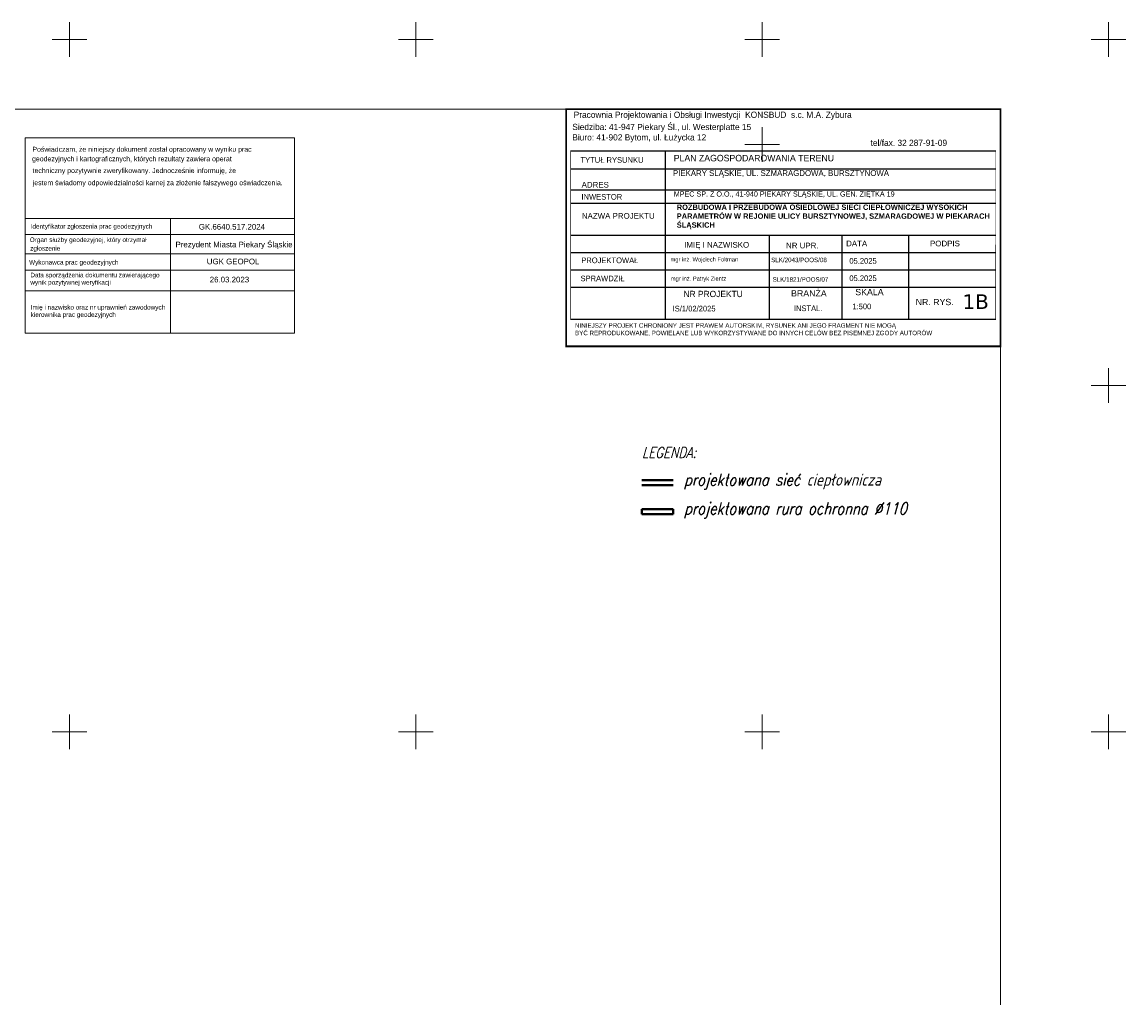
# Model space of a CAD drawing. Extents: x 0 to 6568752, y 0 to 5584302.
# Tile 58 of 58: x 6568593 to 6568752, y 5584162 to 5584302. Entities that reach past the tile are written whole.
import ezdxf

# ---------------------------------------------------------------- set-up
doc = ezdxf.new("R2010")
doc.units = 0
doc.linetypes.add('GAK', pattern=[3.5, 2, -0.7, 0.1, -0.7])
doc.layers.add('_D.OBRZEŻE', color=43, linetype='CONTINUOUS')
for name, color, linetype, lineweight in [('alarm', 51, 'CONTINUOUS', 50), ('klauzula', 7, 'CONTINUOUS', 18), ('ramka sekcji', 7, 'CONTINUOUS', 18), ('siec', 7, 'GAK', 70), ('TABELKA', 7, 'CONTINUOUS', 15)]:
    doc.layers.add(name, color=color, linetype=linetype, lineweight=lineweight)
doc.styles.add('GEO-INFO', font='arial.ttf')
doc.styles.add('Opisy018', font='verdana.ttf', dxfattribs={"height": 20})
doc.styles.add('UZBROJENIE', font='SIMPLEX.shx', dxfattribs={"width": 0.8, "oblique": 15.00003, "height": 0.9})

msp = doc.modelspace()

# ---------------------------------------------------------------- linework, layer by layer
at = {"layer": '_D.OBRZEŻE', "color": 0}
for p, q in [((6568672.32747, 5584283.91756), (6568733.71427, 5584283.91756)), ((6568686.04129, 5584259.60689), (6568686.04129, 5584283.91756)), ((6568672.34568, 5584281.31832), (6568733.71338, 5584281.31832)), ((6568672.35552, 5584278.2502), (6568733.71233, 5584278.2502)), ((6568672.35552, 5584276.36105), (6568733.71168, 5584276.36105)), ((6568672.35552, 5584271.73337), (6568733.7101, 5584271.73337)), ((6568701.04085, 5584259.60689), (6568701.04085, 5584271.73337)), ((6568711.54761, 5584259.60689), (6568711.54761, 5584271.73337)), ((6568721.1419, 5584259.60689), (6568721.1419, 5584271.73337)), ((6568672.35552, 5584269.23337), (6568733.70925, 5584269.23337)), ((6568672.35552, 5584266.73337), (6568733.70839, 5584266.73337)), ((6568672.35552, 5584264.23337), (6568733.70753, 5584264.23337)), ((6568672.35552, 5584259.60689), (6568733.70595, 5584259.60689))]:
    msp.add_line(p, q, dxfattribs=at)
for points, const_width in [([(6568671.69713, 5584289.91756), (6568734.39713, 5584289.91756), (6568734.39713, 5584255.68086), (6568671.69713, 5584255.68086)], 0.2592), ([(6568733.71427, 5584283.93063), (6568672.35552, 5584283.93063), (6568672.35552, 5584259.53185), (6568733.70594, 5584259.57063)], 0.07387)]:
    msp.add_lwpolyline(points, close=True, dxfattribs=dict(at, const_width=const_width))
at = {"layer": 'klauzula', "color": 1}
for points in [[(6568593.62029, 5584257.5616), (6568593.62029, 5584285.7813)], [(6568593.62029, 5584257.5616), (6568632.49643, 5584257.5616)]]:
    msp.add_lwpolyline(points, dxfattribs=at)
for points in [[(6568593.62029, 5584285.7813), (6568632.49643, 5584285.7813), (6568632.49643, 5584257.5616), (6568593.62029, 5584257.5616)], [(6568593.62029, 5584285.7813), (6568632.49643, 5584285.7813), (6568632.49643, 5584274.11748), (6568593.62029, 5584274.11748)], [(6568593.62029, 5584274.11748), (6568614.5658, 5584274.11748), (6568614.5658, 5584257.5616), (6568593.62029, 5584257.5616)], [(6568593.62029, 5584274.11748), (6568632.49643, 5584274.11748), (6568632.49643, 5584271.83249), (6568593.62029, 5584271.83249)], [(6568593.62029, 5584271.83249), (6568632.49643, 5584271.83249), (6568632.49643, 5584269.02218), (6568593.62029, 5584269.02218)], [(6568593.62029, 5584269.02218), (6568632.49643, 5584269.02218), (6568632.49643, 5584266.68016), (6568593.62029, 5584266.68016)], [(6568593.62029, 5584266.68016), (6568632.49643, 5584266.68016), (6568632.49643, 5584263.70631), (6568593.62029, 5584263.70631)]]:
    msp.add_lwpolyline(points, close=True, dxfattribs=at)
at = {"layer": 'ramka sekcji'}
for p, q in [((6568600, 5584300), (6568600, 5584302.5)), ((6568650, 5584300), (6568650, 5584302.5)), ((6568700, 5584300), (6568700, 5584302.5)), ((6568750, 5584300), (6568750, 5584302.5)), ((6568600, 5584300), (6568597.5, 5584300)), ((6568600, 5584300), (6568600, 5584297.5)), ((6568600, 5584300), (6568602.5, 5584300)), ((6568650, 5584300), (6568647.5, 5584300)), ((6568650, 5584300), (6568650, 5584297.5)), ((6568650, 5584300), (6568652.5, 5584300)), ((6568700, 5584300), (6568697.5, 5584300)), ((6568700, 5584300), (6568700, 5584297.5)), ((6568700, 5584300), (6568702.5, 5584300)), ((6568750, 5584300), (6568747.5, 5584300)), ((6568750, 5584300), (6568750, 5584297.5)), ((6568750, 5584300), (6568752.5, 5584300)), ((6568700, 5584284.80184), (6568700, 5584287.30184)), ((6568700, 5584284.80184), (6568697.5, 5584284.80184)), ((6568700, 5584284.80184), (6568700, 5584282.30184)), ((6568700, 5584284.80184), (6568702.5, 5584284.80184)), ((6568750, 5584250), (6568750, 5584252.5)), ((6568750, 5584250), (6568747.5, 5584250)), ((6568750, 5584250), (6568750, 5584247.5)), ((6568750, 5584250), (6568752.5, 5584250)), ((6568600, 5584200), (6568600, 5584202.5)), ((6568650, 5584200), (6568650, 5584202.5)), ((6568700, 5584200), (6568700, 5584202.5)), ((6568750, 5584200), (6568750, 5584202.5)), ((6568600, 5584200), (6568597.5, 5584200)), ((6568600, 5584200), (6568600, 5584197.5)), ((6568600, 5584200), (6568602.5, 5584200)), ((6568650, 5584200), (6568647.5, 5584200)), ((6568650, 5584200), (6568650, 5584197.5)), ((6568650, 5584200), (6568652.5, 5584200)), ((6568700, 5584200), (6568697.5, 5584200)), ((6568700, 5584200), (6568700, 5584197.5)), ((6568700, 5584200), (6568702.5, 5584200)), ((6568750, 5584200), (6568747.5, 5584200)), ((6568750, 5584200), (6568750, 5584197.5)), ((6568750, 5584200), (6568752.5, 5584200))]:
    msp.add_line(p, q, dxfattribs=at)
at = {"layer": 'ramka sekcji', "color": 5, "lineweight": 40}
for p, q in [((6568682.60709, 5584232.15789), (6568682.60709, 5584231.44028)), ((6568687.15659, 5584232.15789), (6568687.15659, 5584231.44028))]:
    msp.add_line(p, q, dxfattribs=at)
at = {"layer": 'siec', "linetype": 'Continuous', "lineweight": 40}
for p, q in [((6568687.15659, 5584236.32603), (6568682.60709, 5584236.32603)), ((6568687.15659, 5584235.60843), (6568682.60709, 5584235.60843))]:
    msp.add_line(p, q, dxfattribs=at)
at = {"layer": 'siec', "color": 5, "linetype": 'Continuous', "lineweight": 40}
for p, q in [((6568687.15659, 5584232.15789), (6568682.60709, 5584232.15789)), ((6568687.15659, 5584231.44028), (6568682.60709, 5584231.44028))]:
    msp.add_line(p, q, dxfattribs=at)
at = {"layer": 'siec', "color": 0, "linetype": 'ByBlock', "lineweight": 20}
msp.add_lwpolyline([(6568734.39713, 5584289.91756), (6568240.9245, 5584289.91756), (6568240.9245, 5583920.87902), (6568734.39713, 5583920.87902)], close=True, dxfattribs=at)

# ---------------------------------------------------------------- texts
at = {"layer": '_D.OBRZEŻE', "color": 0, "attachment_point": 1}
for s, insert, char_height, width in [('Pracownia Projektowania i Obsługi Inwestycji  KONSBUD  s.c. M.A. Zybura{\\Q15;              }', (6568672.78287, 5584289.56646), 0.9, 281.0887795), ('Siedziba: 41-947 Piekary Śl., ul. Westerplatte 15\\PBiuro: 41-902 Bytom, ul. Łużycka 12', (6568672.5863, 5584287.80359), 0.9, 48.0726947), ('{\\H0.8612x; tel/fax. 32 287-91-09}\\P ', (6568715.30852, 5584285.51346), 1.045, 31.985031), ('TYTUŁ RYSUNKU', (6568673.76428, 5584282.99266), 0.8162487, 23.6926156), ('PLAN ZAGOSPODAROWANIA TERENU', (6568687.22925, 5584283.32743), 0.9405, 47.7426776), ('PIEKARY ŚLĄSKIE, UL. SZMARAGDOWA, BURSZTYNOWA', (6568687.11045, 5584281.11459), 0.84645, 45.9463652), ('{\\fArial|b0|i0|c238|p34;ADRES }', (6568673.92703, 5584279.41677), 0.8162487, 23.6926156), ('INWESTOR', (6568673.9047, 5584277.67159), 0.816249, 23.6926156), ('MPEC SP. Z O.O., 41-940 PIEKARY ŚLĄSKIE, UL. GEN. ZIĘTKA 19', (6568687.22671, 5584278.05241), 0.75, 51.5964638), ('{\\fArial|b1|i0|c238|p34;\\H0.819x;ROZBUDOWA I PRZEBUDOWA OSIEDLOWEJ SIECI CIEPŁOWNICZEJ WYSOKICH PARAMETRÓW W REJONIE ULICY BURSZTYNOWEJ, SZMARAGDOWEJ W PIEKARACH ŚLĄSKICH\\fArial|b0|i0|c238|p34;\\H1.221x;  }', (6568687.65527, 5584276.15115), 0.94215502, 47.5860782), ('{\\fArial|b0|i0|c238|p34;NAZWA PROJEKTU}', (6568673.96304, 5584274.92053), 0.8162487, 23.6926156), ('{\\fArial|b0|i0|c238|p34;\\Q0;IMIĘ I NAZWISKO}', (6568688.73816, 5584270.74199), 0.8162487, 23.6926156), ('{\\fArial|b0|i0|c238|p34;\\Q0;DATA}', (6568712.11325, 5584270.92955), 0.8162487, 23.6926156), ('{\\fArial|b0|i0|c238|p34;\\Q0;PODPIS}', (6568724.22517, 5584270.92955), 0.8162487, 23.6926156), ('{\\fArial|b0|i0|c238|p34;NR UPR.}', (6568703.44365, 5584270.63479), 0.8162487, 23.6926156), ('PROJEKTOWAŁ', (6568673.8713, 5584268.50245), 0.8162487, 23.6926156), ('mgr inż. Wojciech Foltman', (6568686.76217, 5584268.52692), 0.6, 23.6926156), ('SLK/2043/POOS/08', (6568701.28838, 5584268.47674), 0.65, 22.5079848), ('05.2025', (6568712.57767, 5584268.41605), 0.816249, 23.6926151), ('SPRAWDZIŁ', (6568673.76709, 5584265.88442), 0.816249, 23.6926156), ('mgr inż. Patryk Zientz', (6568686.80571, 5584265.75531), 0.6, 23.6926156), ('SLK/1821/POOS/07', (6568701.50255, 5584265.66164), 0.65, 22.5079848), ('05.2025', (6568712.57767, 5584265.91605), 0.816249, 23.6926151), ('NR PROJEKTU', (6568688.63544, 5584263.69084), 0.906943, 23.6926156), ('{\\fArial|b0|i0|c238|p34;\\Q0;BRANŻA}', (6568704.16579, 5584263.77861), 0.906943, 23.6926156), ('{\\fArial|b0|i0|c238|p34;\\Q0;SKALA}', (6568713.43563, 5584263.96633), 0.906943, 23.6926156), ('\\A1;    IS/1/02/2025', (6568685.8557, 5584261.52889), 0.8162487, 23.6926156), ('^IINSTAL.', (6568701.3044, 5584261.57238), 0.816249, 23.6926156), ('^I  1:500', (6568709.13859, 5584261.84789), 0.816249, 23.6926156), ('{\\fArial|b0|i0|c238|p34;\\Q0;NR. RYS.}', (6568722.1494, 5584262.52972), 0.906943, 23.6926156), (' NINIEJSZY PROJEKT CHRONIONY JEST PRAWEM AUTORSKIM, RYSUNEK ANI JEGO FRAGMENT NIE MOGĄ\\P BYĆ REPRODUKOWANE, POWIELANE LUB WYKORZYSTYWANE DO INNYCH CELÓW BEZ PISEMNEJ ZGODY AUTORÓW', (6568672.72409, 5584259.01221), 0.65, 72.4896532)]:
    msp.add_mtext(s, dxfattribs=dict(at, insert=insert, char_height=char_height, width=width))
at = {"layer": '_D.OBRZEŻE', "color": 0, "insert": (6568728.91234, 5584263.17115), "char_height": 2.09, "width": 3.4200485, "attachment_point": 1, "style": 'Opisy018'}
msp.add_mtext('1B', dxfattribs=at)
at = {"layer": 'alarm', "color": 7, "lineweight": 20, "style": 'UZBROJENIE', "oblique": 15.00003, "width": 0.8}
for s, height, p in [('LEGENDA:', 1.5552, (6568682.64366, 5584239.55799)), ('projektowana sieć ciepłownicza', 1.728, (6568688.70976, 5584235.55478)), ('projektowana rura ochronna %%C110', 1.728, (6568688.70976, 5584231.38663))]:
    msp.add_text(s, height=height, dxfattribs=at).set_placement(p)
at = {"layer": 'klauzula', "color": 1, "style": 'GEO-INFO'}
for s, height, p in [('Poświadczam, że niniejszy dokument został opracowany w wyniku prac', 0.715, (6568594.64994, 5584283.77067)), ('geodezyjnych i kartograficznych, których rezultaty zawiera operat', 0.715, (6568594.60079, 5584282.39672)), ('techniczny pozytywnie zweryfikowany. Jednocześnie informuję, że', 0.715, (6568594.67452, 5584280.70375)), ('jestem świadomy odpowiedzialności karnej za złożenie fałszywego oświadczenia.', 0.715, (6568594.69669, 5584278.93991)), ('Identyfikator zgłoszenia prac geodezyjnych', 0.66, (6568594.38874, 5584272.67467)), ('Organ służby geodezyjnej, który otrzymał', 0.66, (6568594.26332, 5584270.73935)), ('zgłoszenie', 0.66, (6568594.32386, 5584269.50177)), ('Wykonawca prac geodezyjnych', 0.66, (6568594.17101, 5584267.4793)), ('Data sporządzenia dokumentu zawierającego', 0.66, (6568594.34604, 5584265.64109)), ('wynik pozytywnej weryfikacji', 0.66, (6568594.34604, 5584264.58086)), ('Imię i nazwisko oraz nr uprawnień zawodowych', 0.66, (6568594.3935, 5584260.98706)), ('kierownika prac geodezyjnych', 0.66, (6568594.3935, 5584259.92683))]:
    msp.add_text(s, height=height, dxfattribs=at).set_placement(p)
at = {"layer": 'TABELKA', "style": 'GEO-INFO'}
for s, height, p in [('GK.6640.517.2024', 0.8150547, (6568618.66727, 5584272.53078)), ('Prezydent Miasta Piekary Śląskie', 0.8150547, (6568615.30312, 5584269.9708)), ('UGK GEOPOL', 0.815055, (6568619.8202, 5584267.52129)), ('26.03.2023', 0.815055, (6568620.23979, 5584264.90705))]:
    msp.add_text(s, height=height, dxfattribs=at).set_placement(p)

doc.saveas('drawing.dxf')
